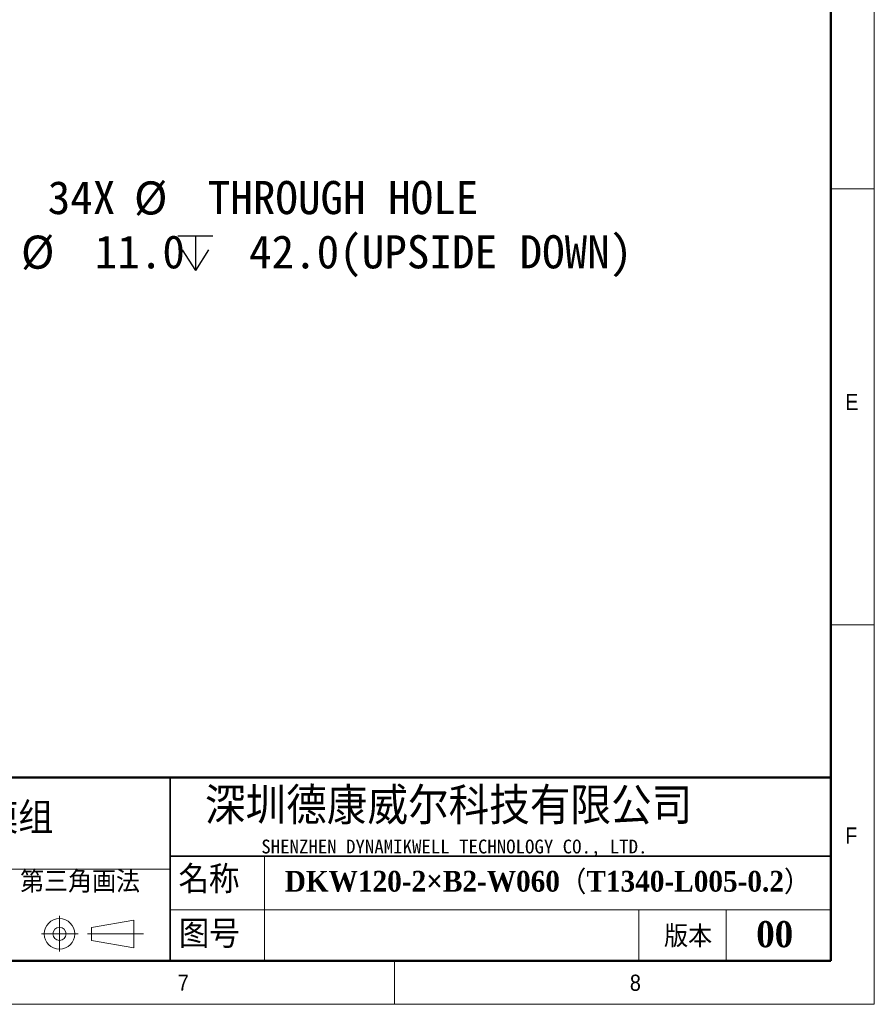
# Model space of a CAD drawing. Header units: millimetres. Extents: x 35 to 2905, y 35 to 2044.
# Tile 4 of 9: x 2219 to 2905, y 35 to 825. Entities that reach past the tile are written whole.
import ezdxf

# ---------------------------------------------------------------- set-up
doc = ezdxf.new("R2010")
doc.units = ezdxf.units.MM
doc.header["$LTSCALE"] = 7
doc.layers.add('DIMNS', color=7, linetype='Continuous')
doc.layers.add('黑色实线', color=7, linetype='Continuous')
doc.styles.add('SLDTEXTSTYLE1', font='Gothic.ttf', dxfattribs={"width": 0.913})
doc.styles.add('SLDTEXTSTYLE2', font='timesbd.ttf', dxfattribs={"width": 0.933})
doc.styles.add('SLDTEXTSTYLE4', font='txt', dxfattribs={"bigfont": 'bigfont'})
doc.styles.add('SLDTEXTSTYLE5', font='txt', dxfattribs={"bigfont": 'bigfont'})
doc.styles.add('SLDTEXTSTYLE6', font='txt')
doc.styles.add('SLDTEXTSTYLE7', font='timesbd.ttf', dxfattribs={"width": 0.933, "bigfont": 'bigfont'})
doc.styles.add('SLDTEXTSTYLE8', font='txt')
doc.dimstyles.new('SLDDIMSTYLE7', dxfattribs={"dimtxt": 26.6, "dimasz": 14, "dimexe": 0, "dimexo": 0.0625, "dimgap": 6.65, "dimtad": 0, "dimtih": 1, "dimtoh": 1, "dimdec": 1, "dimrnd": 1e-09, "dimzin": 4, "dimdsep": 46, "dimtxsty": 'SLDTEXTSTYLE8', "dimsah": 1, "dimcen": 0, "dimadec": 0, "dimazin": 1, "dimtfac": 1, "dimtdec": 1, "dimtofl": 0, "dimtmove": 0, "dimatfit": 3, "dimfxl": 0, "dimfrac": 2, "dimtolj": 1, "dimtzin": 12, "dimarcsym": 0})

# ---------------------------------------------------------------- blocks, each defined once
blk = doc.blocks.new('SW_SYMBOL_HOLE_SPOT')
at = {"layer": '黑色实线', "color": 0}
for p, q in [((0, 6125), (0, 525)), ((11200, 525), (11200, 6125)), ((0, 525), (11200, 525))]:
    blk.add_line(p, q, dxfattribs=at)
blk = doc.blocks.new('SW_SYMBOL_HOLE_DEPTH')
at = {"layer": '黑色实线', "color": 0}
for p, q in [((0, 6125), (5600, 6125)), ((2800, 6125), (2800, 525)), ((700, 3885), (2800, 525)), ((4900, 3885), (2800, 525))]:
    blk.add_line(p, q, dxfattribs=at)
blk = doc.blocks.new('_D_30')
at = {"layer": '黑色实线'}
for p, q in [((2071.94, 589.38), (2113.04, 660.57)), ((2113.04, 660.57), (2135.48, 660.57))]:
    blk.add_line(p, q, dxfattribs=at)
blk.add_solid([(2071.94, 589.38), (2080.76, 600.45), (2077.12, 602.55)], dxfattribs=at)
at = {"layer": '黑色实线', "xscale": 0.004985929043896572, "yscale": 0.004985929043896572, "zscale": 0.004985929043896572}
for name, p in [('SW_SYMBOL_HOLE_SPOT', (2146.59, 621.2)), ('SW_SYMBOL_HOLE_DEPTH', (2346.14, 621.2))]:
    blk.add_blockref(name, p, dxfattribs=at)
at = {"layer": '黑色实线', "char_height": 26.6, "attachment_point": 1, "style": 'SLDTEXTSTYLE8'}
for s, insert in [('34X ', (2241.61, 695.73)), ('%%c', (2310.84, 695.47)), (' THROUGH HOLE', (2351.94, 695.73)), ('%%c', (2220.14, 651.95)), (' 11.0 ', (2261.24, 652.21)), (' 42.0(UPSIDE DOWN)', (2385.07, 652.21))]:
    blk.add_mtext(s, dxfattribs=dict(at, insert=insert))

msp = doc.modelspace()

# ---------------------------------------------------------------- linework, layer by layer
at = {"color": 7, "linetype": 'Continuous', "lineweight": 18}
for p, q in [((2905, 35), (2905, 2044)), ((2870, 2009), (2870, 70)), ((2870, 689.5), (2905, 689.5)), ((2870, 339.5), (2905, 339.5)), ((2415.65, 154), (2415.65, 70)), ((1926.29, 143.5), (2339.76, 143.5)), ((2339.76, 110.88), (2870, 110.88)), ((2716, 110.88), (2716, 70)), ((2786, 110.88), (2786, 70)), ((2251.06, 106.04), (2251.06, 77.44)), ((2276.67, 96.73), (2310.66, 102.61)), ((2276.67, 86.23), (2276.67, 96.73)), ((2310.66, 102.61), (2310.66, 80.22)), ((2236.5, 91.48), (2265.91, 91.48)), ((2273.64, 91.48), (2318.36, 91.48)), ((2276.67, 86.23), (2310.66, 80.22)), ((70, 70), (2870, 70)), ((861, 70), (2870, 70)), ((2520, 70), (2520, 35)), ((35, 35), (2905, 35))]:
    msp.add_line(p, q, dxfattribs=at)
at = {"color": 7, "linetype": 'Continuous', "lineweight": 50}
for p, q in [((2870, 2009), (2870, 70)), ((2870, 217), (1281, 217)), ((70, 70), (2870, 70))]:
    msp.add_line(p, q, dxfattribs=at)
at = {"color": 7, "linetype": 'Continuous', "lineweight": 35}
for p, q in [((2339.76, 217), (2339.76, 70)), ((2339.76, 154), (2870, 154))]:
    msp.add_line(p, q, dxfattribs=at)
at = {"color": 7, "linetype": 'Continuous', "lineweight": 18}
for radius in [12.25, 5.25]:
    msp.add_circle((2251.06, 91.48), radius, dxfattribs=at)

# ---------------------------------------------------------------- texts
at = {"color": 7, "linetype": 'Continuous', "lineweight": 0}
for s, insert, char_height, attachment_point, style in [('E', (2881.67, 524.92), 12.96, 1, 'SLDTEXTSTYLE1'), ('深圳德康威尔科技有限公司', (2367.78, 209.07), 29.6333, 1, 'SLDTEXTSTYLE5'), ('单轴模组', (2133.1, 196.56), 22.225, 1, 'SLDTEXTSTYLE7'), ('F', (2881.67, 176.95), 12.96, 1, 'SLDTEXTSTYLE1'), ('SHENZHEN DYNAMIKWELL TECHNOLOGY CO., LTD.', (2413.02, 167.18), 11.1125, 1, 'SLDTEXTSTYLE6'), ('名称', (2346.56, 146.34), 22.225, 1, 'SLDTEXTSTYLE4'), ('DKW120-2×B2-W060（T1340-L005-0.2）', (2431.84, 142.09), 16.6687, 1, 'SLDTEXTSTYLE7'), ('图号', (2346.86, 102.52), 22.225, 1, 'SLDTEXTSTYLE4'), ('版本', (2736.3, 98.31), 17.5, 1, 'SLDTEXTSTYLE4'), ('00', (2825.06, 101.8), 21, 2, 'SLDTEXTSTYLE2'), ('7', (2346.02, 58.78), 12.96, 1, 'SLDTEXTSTYLE1'), ('8', (2708.84, 58.78), 12.96, 1, 'SLDTEXTSTYLE1')]:
    msp.add_mtext(s, dxfattribs=dict(at, insert=insert, char_height=char_height, attachment_point=attachment_point, style=style))
at = {"layer": 'DIMNS', "color": 7, "insert": (2219.42, 142.13), "char_height": 17.5, "attachment_point": 1, "style": 'SLDTEXTSTYLE4'}
msp.add_mtext('第三角画法', dxfattribs=at)

# ---------------------------------------------------------------- dimensions: what is measured, and where the dimension line sits
at = {"layer": '黑色实线'}
dim = msp.add_diameter_dim_2p(p1=(2068.64, 583.66), p2=(2071.94, 589.38), text='34X %%c THROUGH HOLE\\P{\\fGDT;v}%%c <> {\\fGDT;x} 42.0(UPSIDE DOWN)\\P', dimstyle='SLDDIMSTYLE7', dxfattribs=at)
dim.commit()
dim.dimension.update_dxf_attribs({"geometry": '_D_30', "text_midpoint": (2433.1, 660.57), "dimtype": 163})

doc.saveas('drawing.dxf')
